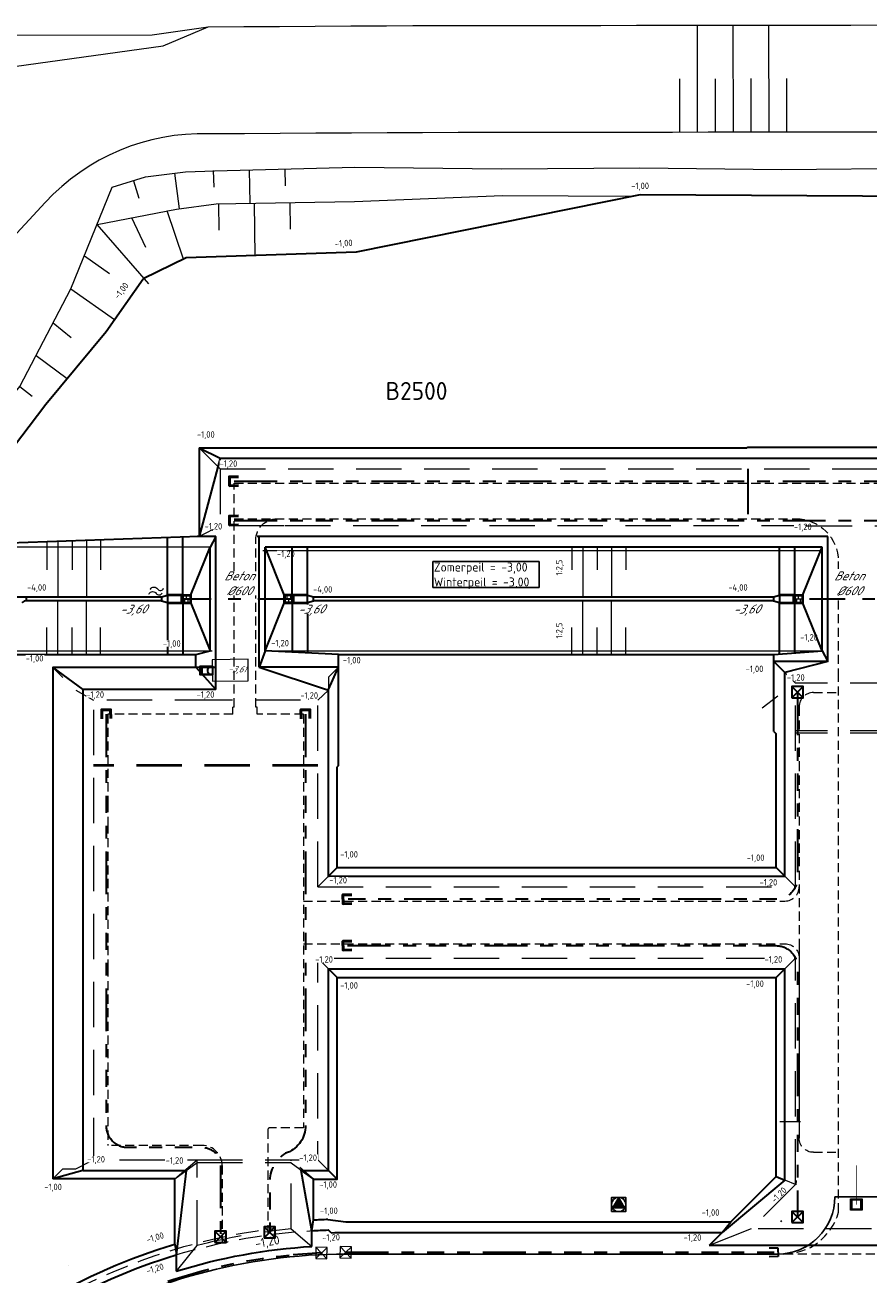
# Model space of a CAD drawing. Header units: metres. Extents: x 239845 to 242720, y 580286 to 584200.
# Tile 62 of 113: x 240216 to 240334, y 583782 to 583957. Entities that reach past the tile are written whole.
import ezdxf

# ---------------------------------------------------------------- set-up
doc = ezdxf.new("R2010")
doc.units = ezdxf.units.M
for name, pattern in [('DASHED', [19.05, 12.7, -6.35]), ('RI-DRAINAGE', [19.2, 6, -1.8, 1.8, -1.8, 2.4, -1.8, 1.8, -1.8]), ('RI-SWA', [11.55, 5, -2.4, 1.75, -2.4])]:
    doc.linetypes.add(name, pattern=pattern)
for name, color, linetype, lineweight in [('B-WA-GW-DIJK_KRUIN-G', 3, 'Continuous', 0), ('B-WA-GW-DIJK_TEEN-G', 94, 'Continuous', 0), ('B-WE-RI-VWA_RIOOLPUT-S', 251, 'Continuous', 13), ('N-WA-RI-DRAINAGE_AFDEKKAP-G', 150, 'Continuous', 50), ('N-WA-RI-DRAINAGE_DRAIN_PP_100-G', 90, 'RI-DRAINAGE', 35), ('N-WE-GW-GROND_ZAND_CUNETZAND-G', 2, 'Continuous', 35), ('N-WE-GW-GRONDWERK-G', 3, 'Continuous', 35), ('N-WE-GW-GRONDWERK-KAVEL-G', 60, 'Continuous', 35), ('N-WE-GW-GRONDWERK_BODEM-G', 2, 'DASHED', 18), ('N-WE-GW-GRONDWERK_BODEM_MEER-G', 150, 'Continuous', 35), ('N-WE-GW-GRONDWERK_INSTEEK_SLEUF-G_CONTOUR_ZANDCUNET', 52, 'Continuous', 35), ('N-WE-GW-GRONDWERK_INSTEEK_TALUD-G', 92, 'Continuous', 35), ('N-WE-GW-SCHEIDING_GRONDSOORTEN-G', 4, 'Continuous', 18), ('N-WE-GW-TALUDARCERING_KORT-G', 90, 'Continuous', 18), ('N-WE-GW-TALUDARCERING_LANG-G', 60, 'Continuous', 13), ('N-WE-OG-TOPOGRAFIE-S @ 0.5', 7, 'Continuous', 18), ('N-WE-RI-DUIKER-G', 130, 'RI-SWA', 35), ('N-WE-RI-HWA_DRAINEINDE-G', 30, 'Continuous', 35), ('N-WE-RI-PERSLEIDING_RIOOLPUT_POMPPUT-S', 252, 'Continuous', 13), ('N-WE-RI-VWA_TRANSPORTLEIDING_BETON_500-G', 252, 'Continuous', 20), ('N-WE-VH-HELLING_KNIKLIJN-G', 30, 'Continuous', 35), ('N-XX-AL-HOOGTELABEL-T25-M', 7, 'Continuous', 25), ('N-XX-XX-DETAIL1-GD', 1, 'Continuous', 18), ('N-XX-XX-DETAIL3-GD', 2, 'Continuous', 35), ('SO Materiaalgrens 1', 7, 'Continuous', 9), ('T-WE-GR-MAAIVELD-G', 3, 'DASHED', 0), ('V-WE-OG-TOPOGRAFIE-G', 252, 'DASHED', 0), ('X-XX-AL-BOB_DUIKER-T25', 7, 'Continuous', 25), ('X-XX-AL-T25', 7, 'Continuous', 25), ('X-XX-AL-WATERPEIL-T25', 7, 'Continuous', 25)]:
    doc.layers.add(name, color=color, linetype=linetype, lineweight=lineweight)
for name, color, linetype, lineweight, true_color in [('B-WA-RI-DRAINAGE_DRAIN_PP_100-G', 9, 'RI-DRAINAGE', 35, 0x808080), ('GBKN', 9, 'Continuous', 0, 0x808080), ('Meerstad  taludlijn-arcering', 9, 'Continuous', 0, 0x808080), ('X-XX-AL-T18-BOB', 9, 'Continuous', 18, 0x808080)]:
    doc.layers.add(name, color=color, linetype=linetype, lineweight=lineweight, true_color=true_color)
doc.layers.add('Hulp', color=6, linetype='Continuous', plot=False)
doc.layers.add('L-Hulp', color=6, linetype='Continuous', plot=False)
doc.layers.add('WG-nw-vh-materiaalscheiding', color=7, linetype='Continuous')
doc.layers.add('X-XX-AL-HULPLAAG-G', color=6, linetype='Continuous', lineweight=18, plot=False)
doc.styles.add('NLCS-ISO Standaard', font='NLCS-ISO.ttf')
doc.styles.add('NLCS-ISO-ANNOTATIVE-T25', font='NLCS-ISO.ttf', dxfattribs={"height": 2.5})
doc.styles.add('NLCS-ISO-ANNOTATIVE-T25-BOB', font='NLCS-ISO.ttf', dxfattribs={"oblique": 30, "height": 2.5})
doc.styles.add('NLCS-ISO-M1000-T25', font='NLCS-ISO.ttf', dxfattribs={"height": 2.5})

# ---------------------------------------------------------------- blocks, each defined once
blk = doc.blocks.new('SOG-TOPOGRAFIE_WATER-SO')
at = {"flags": 128}
for points in [[(-1.91, 0.46), (-1.82, 0.6, -0.538831), (0.18, 0.63, 0.605168), (1.86, 0.83, -4.035705)], [(-2.28, -0.81), (-2.19, -0.67, -0.538831), (-0.18, -0.63, 0.605168), (1.49, -0.44, -4.035705)]]:
    blk.add_lwpolyline(points, format="xyb", dxfattribs=at)
blk = doc.blocks.new('Beeindiging drain')
for points in [[(1.57, 1.57), (-1.58, -1.58)], [(1.57, -1.58), (-1.58, 1.57)]]:
    blk.add_lwpolyline(points)
blk.add_lwpolyline([(-1.58, -1.58), (1.57, -1.58), (1.57, 1.57), (-1.58, 1.57)], close=True)
blk = doc.blocks.new('Uitstroombak type 1')
at = {"layer": 'N-XX-XX-DETAIL1-GD', "linetype": 'Continuous', "ltscale": 0.25, "flags": 128}
for points in [[(240322.87, 583886.19), (240322.87, 583886.69)], [(240322.37, 583886.19), (240323.37, 583886.19)], [(240322.62, 583885.69), (240322.62, 583886.19)], [(240323.12, 583885.69), (240323.12, 583886.19)]]:
    blk.add_lwpolyline(points, dxfattribs=at)
at = {"layer": 'N-XX-XX-DETAIL3-GD'}
for p, q in [((240320.22, 583886.81), (240322.37, 583886.81)), ((240320.22, 583886.81), (240320.22, 583885.57)), ((240320.22, 583886.81), (240322.37, 583886.81)), ((240322.17, 583886.69), (240320.22, 583886.69)), ((240322.17, 583886.69), (240320.22, 583886.69)), ((240322.02, 583886.69), (240322.02, 583886.81)), ((240322.02, 583886.69), (240322.02, 583886.81)), ((240322.17, 583885.57), (240322.17, 583886.81)), ((240322.17, 583885.57), (240322.17, 583886.81)), ((240322.37, 583886.81), (240322.37, 583885.57)), ((240322.37, 583886.81), (240322.37, 583885.57)), ((240323.37, 583886.69), (240323.37, 583885.69)), ((240323.47, 583886.79), (240323.47, 583885.59)), ((240320.22, 583885.69), (240322.17, 583885.69)), ((240322.37, 583885.57), (240320.22, 583885.57)), ((240320.67, 583885.69), (240322.17, 583885.69)), ((240322.37, 583885.57), (240320.67, 583885.57)), ((240322.02, 583885.69), (240322.02, 583885.57)), ((240322.02, 583885.69), (240322.02, 583885.57))]:
    blk.add_line(p, q, dxfattribs=at)
at = {"layer": 'N-XX-XX-DETAIL3-GD', "linetype": 'Continuous', "lineweight": 0, "flags": 128}
for points in [[(240322.02, 583886.69), (240322.02, 583886.81)], [(240322.17, 583886.69), (240322.17, 583886.81)], [(240322.02, 583885.69), (240322.02, 583885.57)], [(240322.17, 583885.69), (240322.17, 583885.57)]]:
    blk.add_lwpolyline(points, dxfattribs=at)
at = {"layer": 'N-XX-XX-DETAIL3-GD', "flags": 128}
for points in [[(240322.37, 583886.79), (240323.47, 583886.79)], [(240322.37, 583886.69), (240323.37, 583886.69)], [(240322.37, 583885.69), (240323.37, 583885.69)], [(240322.37, 583885.59), (240323.47, 583885.59)]]:
    blk.add_lwpolyline(points, dxfattribs=at)
at = {"layer": 'X-XX-AL-HULPLAAG-G', "flags": 128}
blk.add_lwpolyline([(240322.37, 583886.19), (240323.37, 583886.19)], dxfattribs=at)
blk = doc.blocks.new('*U39')
at = {"flags": 128}
blk.add_lwpolyline([(-1.86, -2.13), (-2.13, 1.86), (1.86, 2.13), (2.13, -1.86)], close=True, dxfattribs=at)
at = {"lineweight": -3, "flags": 128}
blk.add_lwpolyline([(1.49, 1.7), (-1.7, 1.49), (-1.49, -1.7), (1.7, -1.49)], close=True, dxfattribs=at)
blk = doc.blocks.new('*U45')
at = {"ltscale": 0.1}
blk.add_hatch(color=256, dxfattribs=at).paths.add_polyline_path([(-1.74, -0.98), (0, 2), (1.74, -0.98)])
at = {"lineweight": -3, "flags": 128}
blk.add_lwpolyline([(-2, -2), (2, -2), (2, 2), (-2, 2)], close=True, dxfattribs=at)
at = {"ltscale": 0.1, "flags": 128}
blk.add_lwpolyline([(-1.74, -0.98), (0, 2), (1.74, -0.98)], close=True, dxfattribs=at)
at = {"lineweight": -3}
blk.add_circle((0, 0), 2, dxfattribs=at)

msp = doc.modelspace()

# ---------------------------------------------------------------- linework, layer by layer
at = {"layer": 'B-WA-GW-DIJK_TEEN-G'}
for points in [[(240318.94, 583861.26), (240321.16, 583862.92)], [(240323.69, 583795.05), (240323.65, 583794.43)]]:
    msp.add_lwpolyline(points, dxfattribs=at)
at = {"layer": 'B-WA-RI-DRAINAGE_DRAIN_PP_100-G'}
msp.add_line((240260.63, 583784.98), (240320.63, 583784.98), dxfattribs=at)
at = {"layer": 'B-WA-RI-DRAINAGE_DRAIN_PP_100-G', "flags": 128}
for points in [[(240319.91, 583785.6), (240321.16, 583785.62), (240321.17, 583784.37), (240319.92, 583784.35)], [(240257.23, 583784.88), (240253.27, 583784.64)]]:
    msp.add_lwpolyline(points, dxfattribs=at)
msp.add_lwpolyline([(240185.32, 583753.23), (240220.7, 583774.09, -0.110183), (240253.27, 583784.64, -0.110183)], format="xyb", dxfattribs=at)
at = {"layer": 'GBKN', "flags": 128}
for points in [[(240194.96, 583948.4), (240235.06, 583953.99), (240241.35, 583956.63)], [(240194.96, 583948.4), (240235.06, 583953.99), (240241.35, 583956.63)], [(240195.11, 583955.4), (240233.53, 583955.49), (240241.35, 583956.63)], [(240195.11, 583955.4), (240233.53, 583955.49), (240241.35, 583956.63)], [(240241.35, 583956.63), (240246.35, 583956.66), (240251.35, 583956.69), (240256.35, 583956.72), (240261.35, 583956.75), (240266.35, 583956.79), (240270.02, 583956.81), (240271.35, 583956.81), (240276.35, 583956.82), (240281.35, 583956.82), (240286.35, 583956.83), (240291.35, 583956.83), (240296.35, 583956.84), (240301.35, 583956.85), (240306.35, 583956.85), (240311.35, 583956.86), (240316.35, 583956.86), (240321.35, 583956.87), (240326.35, 583956.88), (240331.35, 583956.88), (240336.35, 583956.89)], [(240241.44, 583941.67), (240246.44, 583941.7), (240251.44, 583941.73), (240256.44, 583941.76), (240261.44, 583941.79), (240266.44, 583941.83), (240270.11, 583941.85), (240271.37, 583941.85), (240276.37, 583941.86), (240281.37, 583941.86), (240286.37, 583941.87), (240291.37, 583941.87), (240296.37, 583941.88), (240301.37, 583941.89), (240306.37, 583941.89), (240311.37, 583941.9), (240316.37, 583941.9), (240321.37, 583941.91), (240326.37, 583941.92), (240331.37, 583941.92), (240336.37, 583941.93)]]:
    msp.add_lwpolyline(points, dxfattribs=at)
msp.add_lwpolyline([(240241.44, 583941.65, 0.216813), (240218.54, 583932.02, 0.203722)], format="xyb", dxfattribs=at)
at = {"layer": 'Meerstad  taludlijn-arcering'}
for p, q in [((240309.91, 583941.88), (240309.9, 583956.84)), ((240314.91, 583941.88), (240314.9, 583956.84)), ((240319.91, 583941.89), (240319.9, 583956.85)), ((240307.41, 583941.87), (240307.4, 583949.35)), ((240312.41, 583941.88), (240312.4, 583949.36)), ((240317.41, 583941.89), (240317.4, 583949.37)), ((240322.41, 583941.89), (240322.4, 583949.37))]:
    msp.add_line(p, q, dxfattribs=at)
at = {"layer": 'Meerstad  taludlijn-arcering', "flags": 128}
for points in [[(240236.66, 583936.12), (240237.29, 583931.16)], [(240242.09, 583936.52), (240242.14, 583934.17)], [(240247.09, 583936.62), (240247.18, 583931.91)], [(240252.09, 583936.72), (240252.14, 583934.36)], [(240230.89, 583935.08), (240231.64, 583932.65)], [(240237.91, 583924.08), (240235.61, 583930.84)], [(240242.9, 583928.15), (240242.84, 583931.87)], [(240247.96, 583924.5), (240247.84, 583931.94)], [(240252.9, 583928.3), (240252.84, 583932.02)], [(240232.63, 583925.7), (240230.7, 583929.89)], [(240224.04, 583924.57), (240227.55, 583922.1)], [(240222.15, 583919.93), (240228.27, 583915.64)], [(240219.68, 583915.19), (240222.18, 583913.12)], [(240217.27, 583910.6), (240221.6, 583907.35)], [(240214.99, 583906.23), (240216.73, 583904.9)], [(240321.41, 583803.29), (240324.31, 583803.29)]]:
    msp.add_lwpolyline(points, dxfattribs=at)
at = {"layer": 'N-WA-RI-DRAINAGE_AFDEKKAP-G', "flags": 128}
for points in [[(240245.61, 583892.37), (240244.36, 583892.35), (240244.35, 583893.6), (240245.6, 583893.62)], [(240245.61, 583886.87), (240244.36, 583886.85), (240244.35, 583888.1), (240245.6, 583888.12)], [(240226.47, 583859.72), (240226.46, 583860.97), (240227.71, 583860.98), (240227.72, 583859.73)], [(240254.37, 583859.72), (240254.36, 583860.97), (240255.61, 583860.98), (240255.62, 583859.73)], [(240261.5, 583833.82), (240260.25, 583833.8), (240260.24, 583835.05), (240261.49, 583835.07)], [(240261.5, 583827.32), (240260.25, 583827.3), (240260.24, 583828.55), (240261.49, 583828.57)]]:
    msp.add_lwpolyline(points, dxfattribs=at)
at = {"layer": 'N-WA-RI-DRAINAGE_DRAIN_PP_100-G'}
for p, q in [((240245.03, 583892.98), (240345.03, 583892.98)), ((240245.03, 583887.48), (240345.03, 583887.48))]:
    msp.add_line(p, q, dxfattribs=at)
at = {"layer": 'N-WA-RI-DRAINAGE_DRAIN_PP_100-G', "flags": 128}
for points in [[(240323.88, 583863.43), (240323.88, 583837.43, -0.414214), (240320.88, 583834.43), (240260.88, 583834.43)], [(240227.08, 583860.33), (240227.08, 583802.68, 0.414214), (240230.08, 583799.68), (240240.53, 583799.68, -0.414214), (240243.08, 583797.13), (240243.08, 583787.13)], [(240260.88, 583827.93), (240320.88, 583827.93, -0.414214), (240323.88, 583824.93), (240323.88, 583789.93)]]:
    msp.add_lwpolyline(points, format="xyb", dxfattribs=at)
at = {"layer": 'N-WE-GW-GROND_ZAND_CUNETZAND-G'}
for p, q in [((240243.03, 583896.23), (240502.43, 583896.23)), ((240328.13, 583867.73), (240328.13, 583885.23)), ((240322.13, 583837.68), (240322.13, 583866.2)), ((240258.23, 583837.68), (240322.13, 583837.68)), ((240258.23, 583824.68), (240322.13, 583824.68)), ((240322.13, 583795.1), (240322.13, 583824.68))]:
    msp.add_line(p, q, dxfattribs=at)
at = {"layer": 'N-WE-GW-GROND_ZAND_CUNETZAND-G', "flags": 128}
for points in [[(240240.12, 583897.64), (240243.03, 583896.23)], [(240243.03, 583896.23), (240240.12, 583885.23)], [(240248.53, 583866.92), (240248.53, 583885.23)], [(240239.63, 583866.92), (240242.43, 583863.83)], [(240258.23, 583837.68), (240258.23, 583863.83), (240259.64, 583866.92)], [(240242.43, 583863.83), (240223.83, 583863.83), (240223.83, 583796.43), (240238.31, 583796.43)], [(240258.23, 583796.43), (240258.23, 583824.68)], [(240236.91, 583784.62), (240238.31, 583796.43)], [(240254.39, 583796.43), (240258.23, 583796.43)], [(240255.9, 583788), (240254.39, 583796.43)], [(240254.39, 583796.43), (240256.1, 583795.22)], [(240258.23, 583796.43), (240259.44, 583795.22)], [(240320.92, 583795.6), (240322.13, 583795.1)], [(240322.13, 583795.1), (240313.34, 583787.74)], [(240258.58, 583787.72), (240258.18, 583788.1)], [(240260.63, 583787.74), (240313.34, 583787.74)]]:
    msp.add_lwpolyline(points, dxfattribs=at)
at = {"layer": 'N-WE-GW-GROND_ZAND_CUNETZAND-G', "extrusion": (0, 0, -1), "flags": 128}
msp.add_lwpolyline([(-240258.58, 583787.72, 0.006321), (-240260.63, 583787.74)], format="xyb", dxfattribs=at)
at = {"layer": 'N-WE-GW-GROND_ZAND_CUNETZAND-G', "extrusion": (0, 0, -1)}
for start, end in [(86.686, 88.2798), (59.4769, 73.1361)]:
    msp.add_arc((-240260.63, 583706.36), 81.78, start, end, dxfattribs=at)
at = {"layer": 'N-WE-GW-GRONDWERK-G'}
for p, q in [((240321.38, 583877.1), (240321.38, 583883.83)), ((240323.53, 583877.1), (240323.53, 583883.73)), ((240327.33, 583869.23), (240327.33, 583883.73)), ((240321.38, 583868.79), (240321.38, 583875.86)), ((240323.53, 583868.95), (240323.53, 583875.86))]:
    msp.add_line(p, q, dxfattribs=at)
at = {"layer": 'N-WE-GW-GRONDWERK-G', "flags": 128}
for points in [[(240235.68, 583877.1), (240235.68, 583885.09)], [(240237.83, 583877.1), (240237.83, 583885.16)], [(240238.93, 583877.08), (240241.63, 583883.73)], [(240241.63, 583869.23), (240241.63, 583883.73)], [(240249.33, 583869.23), (240249.33, 583883.73)], [(240252.03, 583877.08), (240249.33, 583883.73)], [(240253.13, 583877.1), (240253.13, 583883.73)], [(240255.28, 583877.1), (240255.28, 583883.73)], [(240324.63, 583877.08), (240327.33, 583883.73)], [(240215.95, 583876.23), (240215.95, 583876.73)], [(240235.68, 583876.98), (240234.83, 583876.73), (240234.83, 583876.23), (240235.68, 583875.98)], [(240255.28, 583875.98), (240256.13, 583876.23), (240256.13, 583876.73), (240255.28, 583876.98)], [(240321.38, 583876.98), (240320.53, 583876.73), (240320.53, 583876.23), (240321.38, 583875.98)], [(240235.68, 583875.86), (240235.68, 583868.73)], [(240237.83, 583875.86), (240237.83, 583868.73)], [(240238.93, 583875.88), (240241.63, 583869.23)], [(240249.33, 583869.23), (240252.03, 583875.88)], [(240253.13, 583875.86), (240253.13, 583869.05)], [(240255.28, 583875.86), (240255.28, 583868.95)], [(240327.33, 583869.23), (240324.63, 583875.88)], [(240239.63, 583868.73), (240241.63, 583869.23)], [(240327.33, 583869.23), (240328.13, 583867.73)], [(240320.6, 583867.73), (240320.6, 583868.73)]]:
    msp.add_lwpolyline(points, dxfattribs=at)
at = {"layer": 'N-WE-GW-GRONDWERK-KAVEL-G', "flags": 128}
for points in [[(240383.62, 583933.47), (240380.66, 583933.44), (240361.71, 583932.87), (240340.79, 583932.86), (240301.85, 583933.11), (240262.09, 583925.06), (240238.3, 583924.27), (240232.25, 583921.31)], [(240218.62, 583903.76), (240227.08, 583913.94), (240232.25, 583921.31)], [(240156.08, 583756.26), (240153.22, 583755.22), (240155.58, 583776.73), (240160.03, 583797.15), (240163.95, 583820.45), (240167.27, 583835.52), (240172.21, 583848.79), (240185.64, 583864.12), (240186.04, 583864.58), (240207.21, 583888.74), (240218.62, 583903.76)], [(240258.13, 583789.59), (240260.63, 583789.24)], [(240260.63, 583789.24), (240314.56, 583789.24)], [(240321.63, 583789.38), (240321.49, 583789.24)]]:
    msp.add_lwpolyline(points, dxfattribs=at)
at = {"layer": 'N-WE-GW-GRONDWERK-KAVEL-G', "extrusion": (0, 0, -1)}
for start, end in [(86.8836, 88.2798), (59.4769, 73.3051)]:
    msp.add_arc((-240260.63, 583706.36), 83.28, start, end, dxfattribs=at)
at = {"layer": 'N-WE-GW-GRONDWERK_BODEM-G', "ltscale": 0.5}
for p, q in [((240243.03, 583894.73), (240500.93, 583894.73)), ((240323.63, 583836.18), (240323.63, 583864.7)), ((240256.73, 583836.18), (240323.63, 583836.18)), ((240256.73, 583826.18), (240323.63, 583826.18)), ((240323.63, 583794.48), (240323.63, 583826.18))]:
    msp.add_line(p, q, dxfattribs=at)
at = {"layer": 'N-WE-GW-GRONDWERK_BODEM-G', "ltscale": 0.5, "flags": 128}
for points in [[(240240.12, 583897.64), (240243.03, 583894.73)], [(240243.03, 583894.73), (240243.03, 583886.73)], [(240316.88, 583894.73), (240316.88, 583886.73)], [(240317, 583894.73), (240317, 583886.73)], [(240243.03, 583886.73), (240240.12, 583885.23)], [(240252.03, 583886.73), (240243.03, 583886.73)], [(240325.19, 583886.73), (240252.03, 583886.73)], [(240325.19, 583886.73), (240340.05, 583886.73)], [(240323.63, 583864.7), (240320.6, 583867.73)], [(240221.03, 583865.51), (240219.63, 583866.91)], [(240259.64, 583866.92), (240258.24, 583865.52), (240258.24, 583863.73), (240256.73, 583862.33)], [(240337.63, 583864.7), (240323.63, 583864.7)], [(240222.83, 583863.73), (240225.33, 583862.33)], [(240243.03, 583862.33), (240225.33, 583862.33), (240225.33, 583797.93), (240239.81, 583797.93)], [(240256.73, 583836.18), (240256.73, 583862.33), (240241.04, 583862.33)], [(240337.63, 583858.01), (240323.63, 583858.01)], [(240337.63, 583857.69), (240323.63, 583857.69)], [(240256.73, 583853.26), (240225.33, 583853.26)], [(240256.73, 583853.06), (240225.33, 583853.06)], [(240256.73, 583836.18), (240259.44, 583838.89)], [(240320.92, 583838.89), (240323.63, 583836.18)], [(240253, 583797.93), (240256.73, 583797.93), (240256.73, 583826.18)], [(240256.73, 583826.18), (240259.44, 583823.47)], [(240320.92, 583823.47), (240323.63, 583826.18)], [(240219.63, 583795.28), (240221.03, 583796.68), (240222.83, 583796.68), (240225.33, 583797.93)], [(240236.71, 583795.28), (240239.81, 583797.93)], [(240236.71, 583795.28), (240239.81, 583797.54)], [(240239.81, 583785.95), (240239.81, 583797.93)], [(240239.81, 583797.93), (240253, 583797.93)], [(240239.81, 583797.54), (240253, 583797.54)], [(240253, 583788.28), (240253, 583797.93)], [(240253, 583797.5), (240256.1, 583795.22), (240253, 583797.93)], [(240256.73, 583797.93), (240259.44, 583795.22)], [(240323.63, 583794.48), (240320.92, 583795.6)], [(240323.63, 583794.48), (240317.39, 583788.24)], [(240253, 583788.28), (240255.9, 583785.79)], [(240317.39, 583788.24), (240311.52, 583785.92)], [(240343.8, 583788.24), (240317.39, 583788.24)], [(240236.91, 583782.31), (240239.81, 583785.95)]]:
    msp.add_lwpolyline(points, dxfattribs=at)
at = {"layer": 'N-WE-GW-GRONDWERK_BODEM_MEER-G', "flags": 128}
for points in [[(240234.83, 583876.73), (240214.63, 583876.73)], [(240320.53, 583876.73), (240256.13, 583876.73)], [(240320.53, 583876.23), (240256.13, 583876.23)]]:
    msp.add_lwpolyline(points, dxfattribs=at)
msp.add_lwpolyline([(240234.83, 583876.23), (240215.95, 583876.23, 0.176323), (240215.31, 583875.99), (240215.27, 583875.96)], format="xyb", dxfattribs=at)
at = {"layer": 'N-WE-GW-GRONDWERK_INSTEEK_SLEUF-G_CONTOUR_ZANDCUNET'}
for p, q in [((240240.12, 583897.64), (240316.8, 583897.64)), ((240316.92, 583897.76), (240422.64, 583897.76)), ((240320.6, 583857.92), (240320.6, 583867.73)), ((240320.92, 583838.89), (240320.92, 583857.6)), ((240259.44, 583838.89), (240320.92, 583838.89)), ((240259.44, 583823.47), (240320.92, 583823.47)), ((240320.92, 583795.6), (240320.92, 583823.47))]:
    msp.add_line(p, q, dxfattribs=at)
at = {"layer": 'N-WE-GW-GRONDWERK_INSTEEK_SLEUF-G_CONTOUR_ZANDCUNET', "flags": 128}
for points in [[(240240.12, 583897.64), (240240.12, 583885.23)], [(240316.8, 583897.64), (240316.92, 583897.76)], [(240242.43, 583885.23), (240239.82, 583885.23)], [(240328.13, 583885.23), (240248.23, 583885.23)], [(240239.63, 583866.92), (240239.63, 583868.73)], [(240328.13, 583867.73), (240320.6, 583867.73)], [(240242.43, 583866.91), (240219.63, 583866.91), (240219.63, 583795.28)], [(240251.03, 583866.92), (240248.53, 583866.92)], [(240259.64, 583866.92), (240251.03, 583866.92)], [(240259.64, 583853.17), (240259.64, 583866.92)], [(240320.6, 583857.92), (240320.92, 583857.6)], [(240259.64, 583853.17), (240259.44, 583852.97)], [(240259.44, 583838.89), (240259.44, 583852.97)], [(240256.1, 583795.22), (240259.44, 583795.22), (240259.44, 583823.47)], [(240320.92, 583795.6), (240314.56, 583789.24)], [(240236.71, 583795.28), (240219.63, 583795.28)], [(240236.71, 583786.12), (240236.71, 583795.28)], [(240256.1, 583789.51), (240256.1, 583795.22)], [(240255.9, 583788), (240256.1, 583789.51)], [(240313.34, 583787.74), (240314.56, 583789.24)], [(240255.9, 583785.79), (240255.9, 583788)], [(240313.34, 583787.74), (240311.52, 583785.92)], [(240236.71, 583786.12), (240236.91, 583784.62)], [(240349.66, 583785.93), (240311.52, 583785.92)], [(240236.91, 583782.31), (240236.91, 583784.62)]]:
    msp.add_lwpolyline(points, dxfattribs=at)
at = {"layer": 'N-WE-GW-GRONDWERK_INSTEEK_TALUD-G', "flags": 128}
msp.add_lwpolyline([(240240.12, 583885.23), (240210.81, 583884.23, 0.216102), (240209.31, 583883.55), (240199.23, 583872.05, 0.644599), (240200.74, 583868.73), (240239.63, 583868.73)], format="xyb", dxfattribs=at)
for points in [[(240327.33, 583883.73), (240249.33, 583883.73)], [(240259.64, 583868.73), (240320.6, 583868.73), (240327.33, 583869.23)]]:
    msp.add_lwpolyline(points, dxfattribs=at)
at = {"layer": 'N-WE-GW-SCHEIDING_GRONDSOORTEN-G', "flags": 128}
msp.add_lwpolyline([(240241.63, 583883.73), (240210.81, 583883.73, 0.216102), (240209.68, 583883.22), (240199.61, 583871.72, 0.644599), (240200.74, 583869.23), (240241.93, 583869.23)], format="xyb", dxfattribs=at)
for points in [[(240327.33, 583883.23), (240249.03, 583883.23)], [(240259.64, 583869.23), (240327.33, 583869.23)]]:
    msp.add_lwpolyline(points, dxfattribs=at)
at = {"layer": 'N-WE-GW-TALUDARCERING_KORT-G'}
for points in [[(240218.76, 583884.5), (240218.76, 583880.56)], [(240222.31, 583884.62), (240222.31, 583880.56)], [(240226.31, 583884.76), (240226.31, 583880.56)], [(240292.28, 583883.73), (240292.28, 583880.56)], [(240295.84, 583883.73), (240295.84, 583880.56)], [(240299.84, 583883.73), (240299.84, 583880.56)], [(240218.76, 583868.73), (240218.76, 583872.48)], [(240222.31, 583868.73), (240222.31, 583872.48)], [(240226.31, 583868.81), (240226.31, 583872.48)], [(240292.28, 583868.73), (240292.28, 583872.48)], [(240295.84, 583868.73), (240295.84, 583872.48)], [(240299.84, 583868.81), (240299.84, 583872.48)]]:
    msp.add_lwpolyline(points, dxfattribs=at)
at = {"layer": 'N-WE-GW-TALUDARCERING_LANG-G'}
for points in [[(240220.31, 583884.55), (240220.31, 583876.81)], [(240224.31, 583884.69), (240224.31, 583876.81)], [(240293.84, 583883.73), (240293.84, 583876.81)], [(240297.84, 583883.73), (240297.84, 583876.81)], [(240220.31, 583868.73), (240220.31, 583876.23)], [(240224.31, 583868.73), (240224.31, 583876.23)], [(240293.84, 583868.73), (240293.84, 583876.23)], [(240297.84, 583868.73), (240297.84, 583876.23)]]:
    msp.add_lwpolyline(points, dxfattribs=at)
at = {"layer": 'N-WE-RI-DUIKER-G', "flags": 128}
for points in [[(240253.33, 583876.48), (240237.63, 583876.48)], [(240342.13, 583876.48), (240323.33, 583876.48)]]:
    msp.add_lwpolyline(points, dxfattribs=at)
at = {"layer": 'N-WE-RI-VWA_TRANSPORTLEIDING_BETON_500-G', "const_width": 0.05, "flags": 128}
msp.add_lwpolyline([(240332.13, 583791.67), (240332.13, 583797.15)], dxfattribs=at)
at = {"layer": 'N-XX-XX-DETAIL3-GD'}
for p, q in [((240240.26, 583867.09), (240241.96, 583867.09)), ((240240.26, 583865.85), (240240.26, 583867.09)), ((240240.26, 583867.09), (240241.96, 583867.09)), ((240240.26, 583865.85), (240240.26, 583867.09)), ((240241.96, 583865.85), (240240.26, 583865.85)), ((240241.96, 583865.85), (240240.26, 583865.85)), ((240240.46, 583867.09), (240240.46, 583865.85)), ((240240.46, 583867.09), (240240.46, 583865.85)), ((240241.96, 583866.97), (240240.46, 583866.97)), ((240241.96, 583866.97), (240240.46, 583866.97)), ((240240.46, 583865.97), (240241.96, 583865.97)), ((240240.46, 583865.97), (240241.96, 583865.97)), ((240240.56, 583866.97), (240240.56, 583867.09)), ((240240.56, 583866.97), (240240.56, 583867.09)), ((240240.56, 583865.97), (240240.56, 583865.85)), ((240240.56, 583865.97), (240240.56, 583865.85)), ((240241.96, 583867.09), (240241.96, 583865.85)), ((240241.96, 583867.09), (240241.96, 583865.85))]:
    msp.add_line(p, q, dxfattribs=at)
at = {"layer": 'N-XX-XX-DETAIL3-GD', "flags": 128}
for points in [[(240241.96, 583865.97), (240241.96, 583865.85), (240240.26, 583865.85), (240240.26, 583867.09), (240241.96, 583867.09), (240241.96, 583866.97), (240240.46, 583866.97), (240240.46, 583865.97), (240241.96, 583865.97)], [(240240.46, 583866.97), (240240.46, 583867.09)], [(240240.46, 583865.97), (240240.46, 583865.85)], [(240240.56, 583866.97), (240240.56, 583867.09)], [(240240.56, 583865.97), (240240.56, 583865.85)], [(240241.96, 583866.97), (240241.96, 583865.97)]]:
    msp.add_lwpolyline(points, dxfattribs=at)
at = {"layer": 'N-XX-XX-DETAIL3-GD'}
msp.add_arc((240241.83, 583866.47), 0.564, 90.8711, 270.8711, dxfattribs=at)
at = {"layer": 'SO Materiaalgrens 1'}
msp.add_line((240221.86, 583783.19), (240221.86, 583783.19), dxfattribs=at)
at = {"layer": 'T-WE-GR-MAAIVELD-G', "ltscale": 0.1}
for p, q in [((240245.03, 583892.73), (240405.62, 583892.73)), ((240245.03, 583887.73), (240323.63, 583887.73)), ((240248.03, 583861.33), (240248.03, 583884.73)), ((240329.63, 583865.48), (240329.63, 583881.73)), ((240329.63, 583790.59), (240329.63, 583865.48)), ((240326.13, 583863.38), (240329.43, 583863.38)), ((240244.83, 583860.33), (240227.33, 583860.33)), ((240244.83, 583860.33), (240244.83, 583861.33)), ((240245.03, 583861.33), (240244.83, 583861.33)), ((240248.23, 583861.33), (240248.03, 583861.33)), ((240248.23, 583860.33), (240248.23, 583861.33)), ((240254.73, 583860.33), (240248.23, 583860.33)), ((240254.73, 583860.33), (240254.73, 583802.43)), ((240324.13, 583861.38), (240324.13, 583853.65)), ((240254.73, 583834.18), (240322.13, 583834.18)), ((240254.73, 583828.18), (240322.13, 583828.18)), ((240324.13, 583828.18), (240324.13, 583800.98)), ((240254.73, 583802.43), (240250.03, 583802.43)), ((240240.53, 583799.93), (240227.33, 583799.93)), ((240326.13, 583798.98), (240329.25, 583798.98)), ((240260.63, 583784.73), (240321.13, 583784.73))]:
    msp.add_line(p, q, dxfattribs=at)
for points in [[(240227.33, 583860.33), (240227.33, 583847.89)], [(240227.33, 583847.89), (240227.33, 583844.89)], [(240227.33, 583844.89), (240227.33, 583827.88)], [(240227.33, 583827.88), (240227.33, 583824.88)], [(240227.33, 583824.88), (240227.33, 583799.93)]]:
    msp.add_lwpolyline(points, dxfattribs=at)
at = {"layer": 'T-WE-GR-MAAIVELD-G', "ltscale": 0.1, "flags": 128}
for points in [[(240324.13, 583853.65), (240324.13, 583800.98)], [(240243.33, 583797.13), (240243.33, 583786.28)], [(240342.34, 583784.73), (240321.93, 583784.73)]]:
    msp.add_lwpolyline(points, dxfattribs=at)
at = {"layer": 'T-WE-GR-MAAIVELD-G', "ltscale": 0.1, "extrusion": (0, 0, -1)}
for centre, radius, start, end in [((-240251.03, 583884.73), 3, 0, 90), ((-240323.63, 583881.73), 6, 90, 180), ((-240322.13, 583826.18), 2, 90, 180), ((-240326.13, 583800.98), 2, 270, 0), ((-240260.63, 583706.36), 78.38, 59.4769, 90)]:
    msp.add_arc(centre, radius, start, end, dxfattribs=at)
at = {"layer": 'T-WE-GR-MAAIVELD-G', "ltscale": 0.1}
for centre, radius, start, end in [((240326.13, 583861.38), 2, 90, 180), ((240322.13, 583836.18), 2, 270, 0), ((240250.03, 583802.13), 0.3, 90, 180), ((240240.53, 583797.13), 2.8, 0, 90), ((240321.13, 583792.73), 8, 270, 0), ((240321.93, 583792.73), 8, 270, 344.4697)]:
    msp.add_arc(centre, radius, start, end, dxfattribs=at)

# ---------------------------------------------------------------- block references
for p, rotation in [((-64.59, -17.91), 0.001956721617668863), ((480555.56, 1167770.87), 180.0019567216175), ((21.11, -17.91), 0.001956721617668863)]:
    msp.add_blockref('Uitstroombak type 1', p, dxfattribs=dict(rotation=rotation))
at = {"layer": 'B-WE-RI-VWA_RIOOLPUT-S', "xscale": 0.4, "yscale": 0.4, "zscale": 0.4, "rotation": 356.1191530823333}
msp.add_blockref('*U39', (240332.13, 583791.67), dxfattribs=at)
at = {"layer": 'GBKN', "xscale": 0.4999999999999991, "yscale": 0.4999999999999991, "zscale": 0.4999999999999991, "rotation": 358.9111034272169}
for p in [(240257.23, 583784.88), (240260.63, 583784.98)]:
    msp.add_blockref('Beeindiging drain', p, dxfattribs=at)
at = {"layer": 'N-WE-OG-TOPOGRAFIE-S @ 0.5', "xscale": 0.4999999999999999, "yscale": 0.4999999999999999, "zscale": 0.4999999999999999}
msp.add_blockref('SOG-TOPOGRAFIE_WATER-SO', (240234.19, 583877.58), dxfattribs=at)
at = {"layer": 'N-WE-RI-HWA_DRAINEINDE-G', "xscale": 0.4999999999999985, "yscale": 0.4999999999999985, "zscale": 0.4999999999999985}
for p in [(240323.88, 583863.43), (240323.88, 583789.92), (240243.08, 583787.13)]:
    msp.add_blockref('Beeindiging drain', p, dxfattribs=at)
at = {"layer": 'N-WE-RI-PERSLEIDING_RIOOLPUT_POMPPUT-S', "xscale": 0.5, "yscale": 0.5, "zscale": 0.5}
msp.add_blockref('*U45', (240298.85, 583791.67), dxfattribs=at)

# ---------------------------------------------------------------- texts
at = {"layer": 'Hulp', "insert": (240266.21, 583906.88), "char_height": 2.5, "attachment_point": 1, "style": 'NLCS-ISO Standaard', "bg_fill": 3, "box_fill_scale": 1.125, "bg_fill_color": 256, "bg_fill_transparency": 0}
msp.add_mtext('B2500', dxfattribs=at)
at = {"layer": 'N-XX-AL-HOOGTELABEL-T25-M', "char_height": 0.9, "attachment_point": 1, "style": 'NLCS-ISO-M1000-T25', "bg_fill": 3, "box_fill_scale": 1, "bg_fill_color": 256, "bg_fill_transparency": 0}
for s, insert, rotation in [('-1,00', (240239.8, 583899.99), 359.6537), ('1:2,5', (240290.07, 583870.96), 90)]:
    msp.add_mtext_dynamic_manual_height_columns(s, width=2.6072, gutter_width=6.25, heights=[0], dxfattribs=dict(at, insert=insert, rotation=rotation))
at = {"layer": 'N-XX-AL-HOOGTELABEL-T25-M', "insert": (240316.63, 583867.15), "char_height": 0.9, "attachment_point": 1, "style": 'NLCS-ISO-M1000-T25', "bg_fill": 3, "box_fill_scale": 1, "bg_fill_color": 256, "bg_fill_transparency": 0}
msp.add_mtext_dynamic_manual_height_columns('-1,00', width=2.6072, gutter_width=6.25, heights=[0], dxfattribs=at)
at = {"layer": 'X-XX-AL-T18-BOB', "ltscale": 0.5, "insert": (240245.39, 583866.55), "char_height": 0.9, "width": 3.2321, "attachment_point": 5, "style": 'NLCS-ISO-ANNOTATIVE-T25-BOB', "bg_fill": 3, "box_fill_scale": 1, "bg_fill_color": 256, "bg_fill_transparency": 0}
msp.add_mtext('-3,61', dxfattribs=at)
at = {"layer": 'X-XX-AL-WATERPEIL-T25', "insert": (240272.97, 583881.58), "char_height": 1.25, "width": 14.5839, "attachment_point": 1, "style": 'NLCS-ISO-ANNOTATIVE-T25', "bg_fill": 19, "box_fill_scale": 1.125, "bg_fill_color": 256, "bg_fill_transparency": 0}
msp.add_mtext('Zomerpeil = -3,00\\PWinterpeil = -3,00', dxfattribs=at)

# ---------------------------------------------------------------- next in the draw order: linework, layer by layer
at = {"layer": 'GBKN', "flags": 128}
msp.add_lwpolyline([(240241.95, 583867.97), (240241.98, 583864.97), (240246.98, 583865.04), (240246.95, 583868.04), (240241.95, 583867.97)], close=True, dxfattribs=at)
at = {"layer": 'T-WE-GR-MAAIVELD-G', "ltscale": 0.1}
msp.add_line((240245.03, 583861.33), (240245.03, 583892.73), dxfattribs=at)

# ---------------------------------------------------------------- next in the draw order: texts
at = {"layer": 'L-Hulp', "insert": (240247.84, 583786.79), "char_height": 1.25, "width": 2.6072, "attachment_point": 1, "rotation": 9.6818, "style": 'NLCS-ISO-M1000-T25', "bg_fill": 3, "box_fill_scale": 1, "bg_fill_color": 256, "bg_fill_transparency": 0}
msp.add_mtext('-1,20', dxfattribs=at)
at = {"layer": 'N-XX-AL-HOOGTELABEL-T25-M', "char_height": 0.9, "attachment_point": 1, "style": 'NLCS-ISO-M1000-T25', "bg_fill": 3, "box_fill_scale": 1, "bg_fill_color": 256, "bg_fill_transparency": 0}
for s, width, insert, rotation in [('-1,00', 2.6072, (240300.61, 583934.79), 0.8096), ('-1,00', 2.6072, (240259.08, 583926.71), 3.1727), ('-1,00', 2.6072, (240228.07, 583918.97), 52.1189), ('-1,20', 2.6072, (240242.97, 583895.92), 359.4435), ('-1,20', 2.6072, (240240.86, 583887.13), 359.6537), ('-1,20', 1.5826, (240323.4, 583887.05), 359.6537), ('-1,20', 1.5826, (240251.01, 583883.27), 359.6537), ('1:2,5', 2.6072, (240290.07, 583879.78), 90), ('-4,00', 1.5826, (240256.06, 583878.3), 359.6537), ('-1,20', 1.5826, (240324.27, 583871.58), 359.6537), ('-1,00', 1.5826, (240260.24, 583868.38), 359.6537), ('-1,20', 2.6072, (240322.42, 583865.96), 359.6537), ('-1,20', 2.6072, (240224.31, 583863.56), 359.6537), ('-1,20', 2.6072, (240254.28, 583863.44), 359.6537), ('-1,00', 2.6072, (240259.86, 583841.18), 359.6537), ('-1,00', 2.6072, (240316.79, 583840.71), 359.6537), ('-1,20', 2.6072, (240258.33, 583837.56), 359.6537), ('-1,20', 2.6072, (240318.58, 583837.26), 359.6537), ('-1,20', 2.6072, (240256.36, 583826.46), 359.6537), ('-1,20', 2.6072, (240319.28, 583826.46), 359.6537), ('-1,00', 2.6072, (240259.86, 583822.82), 359.6537), ('-1,00', 2.6072, (240316.7, 583823.06), 359.6537), ('-1,20', 2.6072, (240224.44, 583798.47), 359.6537), ('-1,20', 2.6072, (240235.42, 583798.3), 359.6537), ('-1,00', 2.6072, (240218.4, 583794.59), 359.6537), ('-1,00', 2.6072, (240256.93, 583794.92), 359.6537), ('-1,20', 2.6072, (240320.07, 583792.46), 44.6537), ('-1,00', 2.6072, (240257.03, 583791.23), 0.5895), ('-1,00', 2.6072, (240310.48, 583791.01), 359.6537), ('-1,00', 2.6072, (240232.62, 583787.15), 15.9954), ('-1,20', 2.6072, (240257.33, 583787.49), 1.3042), ('-1,20', 2.6072, (240307.95, 583787.51), 359.6537), ('-1,20', 2.6072, (240232.6, 583782.78), 16.1135)]:
    msp.add_mtext_dynamic_manual_height_columns(s, width=width, gutter_width=6.25, heights=[0], dxfattribs=dict(at, insert=insert, rotation=rotation))
for s, insert in [('-4,00', (240216.01, 583878.56)), ('-4,00', (240314.21, 583878.56)), ('-1,00', (240235.03, 583870.7)), ('-1,00', (240215.82, 583868.63))]:
    msp.add_mtext_dynamic_manual_height_columns(s, width=2.6072, gutter_width=6.25, heights=[0], dxfattribs=dict(at, insert=insert))
at = {"layer": 'X-XX-AL-BOB_DUIKER-T25', "ltscale": 0.5, "char_height": 1.25, "attachment_point": 5, "rotation": 1.1038, "style": 'NLCS-ISO-ANNOTATIVE-T25-BOB', "bg_fill": 3, "box_fill_scale": 1, "bg_fill_color": 256, "bg_fill_transparency": 0}
for insert in [(240230.85, 583874.92), (240255.76, 583874.92), (240316.72, 583874.92)]:
    msp.add_mtext('\\A1;-3,60', dxfattribs=dict(at, insert=insert))
at = {"layer": 'X-XX-AL-T25', "ltscale": 0.5, "insert": (240331.1, 583878.68), "char_height": 1.25, "attachment_point": 5, "style": 'NLCS-ISO-ANNOTATIVE-T25-BOB', "bg_fill": 3, "box_fill_scale": 1, "bg_fill_color": 256, "bg_fill_transparency": 0}
msp.add_mtext('\\A1;Beton \\P%%C600', dxfattribs=at)

# ---------------------------------------------------------------- next in the draw order: linework, layer by layer
at = {"layer": 'B-WA-GW-DIJK_TEEN-G'}
for points in [[(240225.82, 583928.96), (240236.95, 583931.09), (240242.49, 583931.86), (240261.88, 583932.16), (240282.58, 583933.02), (240300.98, 583932.93)], [(240233.08, 583920.62), (240225.82, 583928.96)]]:
    msp.add_lwpolyline(points, dxfattribs=at)
at = {"layer": 'GBKN', "flags": 128}
msp.add_lwpolyline([(240114.36, 583733.59), (240135.01, 583792.26), (240135.69, 583796.5), (240141.21, 583830.94), (240143.61, 583845.93), (240144.57, 583851.95), (240218.54, 583932.02)], dxfattribs=at)
at = {"layer": 'N-WA-RI-DRAINAGE_DRAIN_PP_100-G', "flags": 128}
msp.add_lwpolyline([(240254.98, 583860.33), (240254.98, 583802.43, -0.309324), (240252.18, 583798.84, 0.267819), (240249.98, 583794.77), (240249.98, 583787.77)], format="xyb", dxfattribs=at)
at = {"layer": 'N-WE-GW-GROND_ZAND_CUNETZAND-G', "flags": 128}
for points in [[(240242.43, 583863.83), (240242.43, 583885.23)], [(240320.6, 583867.73), (240322.13, 583866.2)], [(240328.13, 583867.73), (240322.13, 583866.2)], [(240219.63, 583866.91), (240223.83, 583863.83)], [(240248.53, 583866.92), (240258.24, 583863.73)], [(240258.23, 583863.83), (240259.64, 583866.92)], [(240258.23, 583837.68), (240259.44, 583838.89)], [(240322.13, 583837.68), (240320.92, 583838.89)], [(240258.23, 583824.68), (240259.44, 583823.47)], [(240320.92, 583823.47), (240322.13, 583824.68)], [(240223.83, 583796.43), (240219.63, 583795.28)]]:
    msp.add_lwpolyline(points, dxfattribs=at)
at = {"layer": 'N-WE-GW-GRONDWERK-G', "flags": 128}
for points in [[(240242.43, 583885.23), (240241.63, 583883.73)], [(240259.64, 583866.92), (240259.64, 583868.73)]]:
    msp.add_lwpolyline(points, dxfattribs=at)
at = {"layer": 'N-WE-GW-GRONDWERK_BODEM-G', "ltscale": 0.5, "extrusion": (0, 0, -1)}
msp.add_arc((-240260.63, 583706.36), 82.28, 75.3396, 84.6808, dxfattribs=at)
at = {"layer": 'N-WE-GW-GRONDWERK_INSTEEK_SLEUF-G_CONTOUR_ZANDCUNET', "extrusion": (0, 0, -1)}
msp.add_arc((-240260.63, 583706.36), 79.58, 72.6553, 86.5943, dxfattribs=at)
at = {"layer": 'N-WE-GW-SCHEIDING_GRONDSOORTEN-G', "flags": 128}
msp.add_lwpolyline([(240249.33, 583869.23), (240259.66, 583869.23)], dxfattribs=at)
at = {"layer": 'N-WE-VH-HELLING_KNIKLIJN-G', "flags": 128}
msp.add_lwpolyline([(240240.12, 583885.23), (240210.81, 583884.23)], dxfattribs=at)
at = {"layer": 'T-WE-GR-MAAIVELD-G', "ltscale": 0.1}
msp.add_line((240249.73, 583802.13), (240249.73, 583787.4), dxfattribs=at)
at = {"layer": 'V-WE-OG-TOPOGRAFIE-G', "ltscale": 0.25, "extrusion": (0, 0, -1)}
for radius, end in [(82.58, 82.819), (81.78, 88.2798)]:
    msp.add_arc((-240260.63, 583706.36), radius, 59.4769, end, dxfattribs=at)
at = {"layer": 'WG-nw-vh-materiaalscheiding', "ltscale": 2.5}
msp.add_lwpolyline([(240220.83, 583773.87, -0.133975), (240260.63, 583784.73), (240321.13, 583784.73, 0.414214), (240329.13, 583792.73), (240335.13, 583792.73, 0.414214), (240343.13, 583784.73), (240395.33, 583784.73, -0.360223), (240419.89, 583764.4)], format="xyb", dxfattribs=at)

# ---------------------------------------------------------------- next in the draw order: block references
at = {"layer": 'N-WE-RI-HWA_DRAINEINDE-G', "xscale": 0.4999999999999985, "yscale": 0.4999999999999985, "zscale": 0.4999999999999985}
msp.add_blockref('Beeindiging drain', (240249.98, 583787.77), dxfattribs=at)

# ---------------------------------------------------------------- next in the draw order: texts
at = {"layer": 'N-XX-AL-HOOGTELABEL-T25-M', "char_height": 0.9, "attachment_point": 1, "rotation": 359.6537, "style": 'NLCS-ISO-M1000-T25', "bg_fill": 3, "box_fill_scale": 1, "bg_fill_color": 256, "bg_fill_transparency": 0}
for width, insert in [(1.5826, (240250.2, 583870.77)), (2.6072, (240239.76, 583863.56)), (2.6072, (240254.13, 583798.69))]:
    msp.add_mtext_dynamic_manual_height_columns('-1,20', width=width, gutter_width=6.25, heights=[0], dxfattribs=dict(at, insert=insert))
at = {"layer": 'X-XX-AL-T25', "ltscale": 0.5, "insert": (240245.7, 583878.68), "char_height": 1.25, "attachment_point": 5, "style": 'NLCS-ISO-ANNOTATIVE-T25-BOB', "bg_fill": 3, "box_fill_scale": 1, "bg_fill_color": 256, "bg_fill_transparency": 0}
msp.add_mtext('\\A1;Beton \\P%%C600', dxfattribs=at)

# ---------------------------------------------------------------- next in the draw order: linework, layer by layer
at = {"layer": 'B-WA-GW-DIJK_KRUIN-G'}
msp.add_lwpolyline([(240145.56, 583751.18), (240145.71, 583757.02), (240148.84, 583777.57), (240153.13, 583799.6), (240158.73, 583821.29), (240162.06, 583837.47), (240167.58, 583850.71), (240178.63, 583864.91), (240190.67, 583878.61), (240204.12, 583892.88), (240214.99, 583906.23), (240222.15, 583919.93), (240227.94, 583934.18), (240232.57, 583935.6), (240238.19, 583936.31), (240242.25, 583936.47), (240261.92, 583936.96), (240282.46, 583936.74), (240301.82, 583936.87), (240321.66, 583936.64), (240341.2, 583936.83), (240361.27, 583936.84), (240380.79, 583937.2), (240387.2, 583937.21)], dxfattribs=at)
at = {"layer": 'N-WE-GW-GRONDWERK-G', "flags": 128}
msp.add_lwpolyline([(240249.33, 583869.23), (240248.53, 583866.92)], dxfattribs=at)
at = {"layer": 'N-WE-GW-GRONDWERK_INSTEEK_TALUD-G', "flags": 128}
msp.add_lwpolyline([(240259.64, 583868.73), (240249.33, 583869.23)], dxfattribs=at)

doc.saveas('drawing.dxf')
